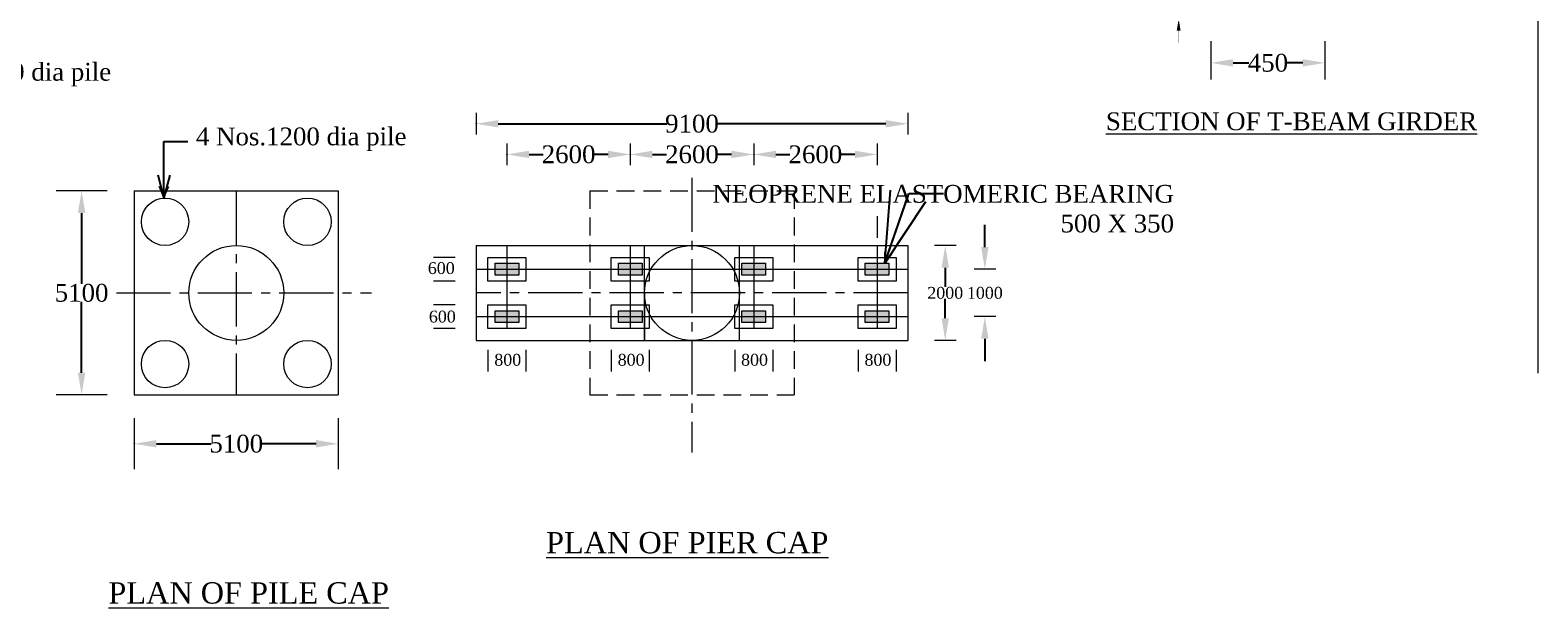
# Model space of a CAD drawing. Header units: millimetres. Extents: x -20950785 to 43207042, y -3207472 to 3168443.
# Tile 35 of 89: x 9388089 to 9451604, y -1179427 to -1155073. Entities that reach past the tile are written whole.
import ezdxf

# ---------------------------------------------------------------- set-up
doc = ezdxf.new("R2010")
doc.units = ezdxf.units.MM
doc.header["$LTSCALE"] = 60
doc.header["$MEASUREMENT"] = 0
for name, pattern in [('CENTER2', [28.575, 19.05, -3.175, 3.175, -3.175]), ('DOT2', [0.125, 0, -0.125]), ('HIDDEN', [0.375, 0.25, -0.125])]:
    doc.linetypes.add(name, pattern=pattern)
doc.layers.add('TEXT', color=7, linetype='Continuous')
doc.dimstyles.get("Standard").update_dxf_attribs({"dimtxt": 400, "dimasz": 215, "dimexe": 0.18, "dimexo": 0.0625, "dimgap": 0.09, "dimtad": 0, "dimtih": 1, "dimtoh": 1, "dimdec": 0, "dimzin": 4, "dimdsep": 46, "dimtxsty": 'Standard', "dimblk": 'OPEN90', "dimcen": 0, "dimadec": 0, "dimazin": 1, "dimtfac": 1, "dimtdec": 0, "dimtix": 1, "dimtofl": 0, "dimtmove": 0, "dimatfit": 3, "dimldrblk": 'OPEN30', "dimfxl": 1, "dimtolj": 1, "dimtzin": 0, "dimarcsym": 0})

# ---------------------------------------------------------------- blocks, each defined once
blk = doc.blocks.new('*D313')
at = {"color": 0, "linetype": 'Continuous', "lineweight": -2, "transparency": 16777216}
for p, q in [((9437833, -1156453), (9437833, -1156453)), ((9438768, -1156453), (9439431, -1156453)), ((9441698, -1156453), (9441035, -1156453)), ((9442633, -1156453), (9442633, -1156453))]:
    blk.add_line(p, q, dxfattribs=at)
for points in [[(9438768, -1156297), (9438768, -1156609), (9437833, -1156453)], [(9441698, -1156297), (9441698, -1156609), (9442633, -1156453)]]:
    blk.add_solid(points, dxfattribs=at)
at = {"layer": 'Defpoints', "color": 0, "linetype": 'Continuous', "lineweight": -2, "transparency": 16777216}
for p in [(9437833, -1156453), (9442633, -1156453), (9442633, -1156453)]:
    blk.add_point(p, dxfattribs=at)
at = {"color": 0, "linetype": 'Continuous', "lineweight": 9, "transparency": 16777216, "insert": (9440233, -1156453), "char_height": 500, "attachment_point": 5}
blk.add_mtext('\\A1;{\\fTimes New Roman|b0|i0|c0|p18;\\H1.5x;450}', dxfattribs=at)
blk = doc.blocks.new('*D353')
at = {"color": 0, "linetype": 'DOT2', "lineweight": -2, "ltscale": 2, "transparency": 16777216}
for p, q in [((9436473, -1152513), (9436473, -1152013)), ((9436473, -1153013), (9436473, -1153013)), ((9436473, -1154601), (9436473, -1154601)), ((9436473, -1155101), (9436473, -1155601))]:
    blk.add_line(p, q, dxfattribs=at)
for points in [[(9436389, -1152513), (9436556, -1152513), (9436473, -1153013)], [(9436389, -1155101), (9436556, -1155101), (9436473, -1154601)]]:
    blk.add_solid(points, dxfattribs=at)
at = {"layer": 'Defpoints', "color": 0, "linetype": 'DOT2', "lineweight": -2, "ltscale": 2, "transparency": 16777216}
for p in [(9436473, -1153013), (9436473, -1154601), (9436473, -1154601)]:
    blk.add_point(p, dxfattribs=at)
at = {"color": 0, "linetype": 'DOT2', "lineweight": 9, "ltscale": 2, "transparency": 16777216, "insert": (9436473, -1153807), "char_height": 500, "attachment_point": 5}
blk.add_mtext('\\A1;{\\fTimes New Roman|b0|i0|c0|p18;\\H1.5x;200}', dxfattribs=at)
blk = doc.blocks.new('*D341')
at = {"color": 0, "linetype": 'Continuous', "lineweight": -2, "transparency": 16777216}
for p, q in [((9426639, -1164152), (9426640, -1164152)), ((9426639, -1165087), (9426639, -1165897)), ((9426639, -1167216), (9426639, -1166406)), ((9426639, -1168151), (9426640, -1168151))]:
    blk.add_line(p, q, dxfattribs=at)
for points in [[(9426484, -1165087), (9426795, -1165087), (9426639, -1164152)], [(9426484, -1167216), (9426795, -1167216), (9426639, -1168151)]]:
    blk.add_solid(points, dxfattribs=at)
at = {"layer": 'Defpoints', "color": 0, "linetype": 'Continuous', "lineweight": -2, "transparency": 16777216}
for p in [(9426639, -1164152), (9426639, -1168151), (9426639, -1168151)]:
    blk.add_point(p, dxfattribs=at)
at = {"color": 0, "linetype": 'Continuous', "lineweight": 9, "transparency": 16777216, "insert": (9426639, -1166151), "char_height": 500, "attachment_point": 5}
blk.add_mtext('\\A1;{\\fTimes New Roman|b0|i0|c0|p18;2000}', dxfattribs=at)
blk = doc.blocks.new('*D342')
at = {"color": 0, "linetype": 'Continuous', "lineweight": -2, "transparency": 16777216}
for p, q in [((9428308, -1164217), (9428308, -1163282)), ((9428308, -1165152), (9428308, -1165152)), ((9428308, -1167151), (9428308, -1167151)), ((9428308, -1168086), (9428308, -1169021))]:
    blk.add_line(p, q, dxfattribs=at)
for points in [[(9428152, -1164217), (9428464, -1164217), (9428308, -1165152)], [(9428152, -1168086), (9428464, -1168086), (9428308, -1167151)]]:
    blk.add_solid(points, dxfattribs=at)
at = {"layer": 'Defpoints', "color": 0, "linetype": 'Continuous', "lineweight": -2, "transparency": 16777216}
for p in [(9428308, -1165152), (9428308, -1167151), (9428308, -1167151)]:
    blk.add_point(p, dxfattribs=at)
at = {"color": 0, "linetype": 'Continuous', "lineweight": 9, "transparency": 16777216, "insert": (9428308, -1166151), "char_height": 500, "attachment_point": 5}
blk.add_mtext('\\A1;{\\fTimes New Roman|b0|i0|c0|p18;1000}', dxfattribs=at)
blk = doc.blocks.new('*D318')
at = {"color": 0, "linetype": 'Continuous', "lineweight": -2, "transparency": 16777216}
for p, q in [((9408172, -1160296), (9408172, -1160313)), ((9409107, -1160313), (9409696, -1160313)), ((9412436, -1160313), (9411848, -1160313)), ((9413371, -1160313), (9413371, -1160313))]:
    blk.add_line(p, q, dxfattribs=at)
for points in [[(9409107, -1160157), (9409107, -1160469), (9408172, -1160313)], [(9412436, -1160157), (9412436, -1160469), (9413371, -1160313)]]:
    blk.add_solid(points, dxfattribs=at)
at = {"layer": 'Defpoints', "color": 0, "linetype": 'Continuous', "lineweight": -2, "transparency": 16777216}
for p in [(9408172, -1160296), (9408172, -1160313), (9413371, -1160313)]:
    blk.add_point(p, dxfattribs=at)
at = {"color": 0, "linetype": 'Continuous', "lineweight": 9, "transparency": 16777216, "insert": (9410772, -1160313), "char_height": 500, "attachment_point": 5}
blk.add_mtext('\\A1;{\\fTimes New Roman|b0|i0|c0|p18;\\H1.5x;2600}', dxfattribs=at)
blk = doc.blocks.new('*D319')
at = {"color": 0, "linetype": 'Continuous', "lineweight": -2, "transparency": 16777216}
for p, q in [((9413371, -1160296), (9413371, -1160313)), ((9414306, -1160313), (9414894, -1160313)), ((9417634, -1160313), (9417046, -1160313)), ((9418569, -1160313), (9418569, -1160313))]:
    blk.add_line(p, q, dxfattribs=at)
for points in [[(9414306, -1160157), (9414306, -1160469), (9413371, -1160313)], [(9417634, -1160157), (9417634, -1160469), (9418569, -1160313)]]:
    blk.add_solid(points, dxfattribs=at)
at = {"layer": 'Defpoints', "color": 0, "linetype": 'Continuous', "lineweight": -2, "transparency": 16777216}
for p in [(9413371, -1160296), (9413371, -1160313), (9418569, -1160313)]:
    blk.add_point(p, dxfattribs=at)
at = {"color": 0, "linetype": 'Continuous', "lineweight": 9, "transparency": 16777216, "insert": (9415970, -1160313), "char_height": 500, "attachment_point": 5}
blk.add_mtext('\\A1;{\\fTimes New Roman|b0|i0|c0|p18;\\H1.5x;2600}', dxfattribs=at)
blk = doc.blocks.new('*D320')
at = {"color": 0, "linetype": 'Continuous', "lineweight": -2, "transparency": 16777216}
for p, q in [((9418569, -1160296), (9418569, -1160313)), ((9419504, -1160313), (9420093, -1160313)), ((9422833, -1160313), (9422244, -1160313)), ((9423768, -1160313), (9423768, -1160313))]:
    blk.add_line(p, q, dxfattribs=at)
for points in [[(9419504, -1160157), (9419504, -1160469), (9418569, -1160313)], [(9422833, -1160157), (9422833, -1160469), (9423768, -1160313)]]:
    blk.add_solid(points, dxfattribs=at)
at = {"layer": 'Defpoints', "color": 0, "linetype": 'Continuous', "lineweight": -2, "transparency": 16777216}
for p in [(9418569, -1160296), (9418569, -1160313), (9423768, -1160313)]:
    blk.add_point(p, dxfattribs=at)
at = {"color": 0, "linetype": 'Continuous', "lineweight": 9, "transparency": 16777216, "insert": (9421169, -1160313), "char_height": 500, "attachment_point": 5}
blk.add_mtext('\\A1;{\\fTimes New Roman|b0|i0|c0|p18;\\H1.5x;2600}', dxfattribs=at)
blk = doc.blocks.new('*D321')
at = {"color": 0, "linetype": 'Continuous', "lineweight": -2, "transparency": 16777216}
for p, q in [((9406873, -1159002), (9406873, -1159019)), ((9407808, -1159019), (9414904, -1159019)), ((9424132, -1159019), (9417036, -1159019)), ((9425067, -1159019), (9425067, -1159019))]:
    blk.add_line(p, q, dxfattribs=at)
for points in [[(9407808, -1158863), (9407808, -1159174), (9406873, -1159019)], [(9424132, -1158863), (9424132, -1159174), (9425067, -1159019)]]:
    blk.add_solid(points, dxfattribs=at)
at = {"layer": 'Defpoints', "color": 0, "linetype": 'Continuous', "lineweight": -2, "transparency": 16777216}
for p in [(9406873, -1159002), (9406873, -1159019), (9425067, -1159019)]:
    blk.add_point(p, dxfattribs=at)
at = {"color": 0, "linetype": 'Continuous', "lineweight": 9, "transparency": 16777216, "insert": (9415970, -1159019), "char_height": 500, "attachment_point": 5}
blk.add_mtext('\\A1;{\\fTimes New Roman|b0|i0|c0|p18;\\H1.5x;9100}', dxfattribs=at)
blk = doc.blocks.new('*D323')
at = {"color": 0, "linetype": 'Continuous', "lineweight": -2, "transparency": 16777216}
for p, q in [((9390255, -1161853), (9390255, -1161853)), ((9390255, -1162788), (9390255, -1165770)), ((9390255, -1169515), (9390255, -1166533)), ((9390255, -1170450), (9390255, -1170450))]:
    blk.add_line(p, q, dxfattribs=at)
for points in [[(9390099, -1162788), (9390411, -1162788), (9390255, -1161853)], [(9390099, -1169515), (9390411, -1169515), (9390255, -1170450)]]:
    blk.add_solid(points, dxfattribs=at)
at = {"layer": 'Defpoints', "color": 0, "linetype": 'Continuous', "lineweight": -2, "transparency": 16777216}
for p in [(9390255, -1161853), (9390255, -1170450), (9390255, -1170450)]:
    blk.add_point(p, dxfattribs=at)
at = {"color": 0, "linetype": 'Continuous', "lineweight": 9, "transparency": 16777216, "insert": (9390255, -1166151), "char_height": 500, "attachment_point": 5}
blk.add_mtext('\\A1;{\\fTimes New Roman|b0|i0|c0|p18;\\H1.5x;5100}', dxfattribs=at)
blk = doc.blocks.new('*D324')
at = {"color": 0, "linetype": 'Continuous', "lineweight": -2, "transparency": 16777216}
for p, q in [((9392473, -1172492), (9392473, -1172509)), ((9393408, -1172509), (9395711, -1172509)), ((9400136, -1172509), (9397833, -1172509)), ((9401071, -1172509), (9401071, -1172509))]:
    blk.add_line(p, q, dxfattribs=at)
for points in [[(9393408, -1172353), (9393408, -1172665), (9392473, -1172509)], [(9400136, -1172353), (9400136, -1172665), (9401071, -1172509)]]:
    blk.add_solid(points, dxfattribs=at)
at = {"layer": 'Defpoints', "color": 0, "linetype": 'Continuous', "lineweight": -2, "transparency": 16777216}
for p in [(9392473, -1172492), (9392473, -1172509), (9401071, -1172509)]:
    blk.add_point(p, dxfattribs=at)
at = {"color": 0, "linetype": 'Continuous', "lineweight": 9, "transparency": 16777216, "insert": (9396772, -1172509), "char_height": 500, "attachment_point": 5}
blk.add_mtext('\\A1;{\\fTimes New Roman|b0|i0|c0|p18;\\H1.5x;5100}', dxfattribs=at)

msp = doc.modelspace()

# ---------------------------------------------------------------- hatches: boundary and pattern name
at = {"linetype": 'Continuous', "lineweight": 9}
h = msp.add_hatch(color=256, dxfattribs=at)
h.dxf.hatch_style = 1
h.paths.add_polyline_path([(9408172.5, -1164901.6), (9407672.6, -1164901.6), (9407672.6, -1165151.6), (9408172.5, -1165151.6)])
h.paths.add_polyline_path([(9408672.3, -1164901.6), (9408172.5, -1164901.6), (9408172.5, -1165151.6), (9408672.3, -1165151.6)])
h.paths.add_polyline_path([(9408672.3, -1165151.6), (9408172.5, -1165151.6), (9408172.5, -1165401.5), (9408672.3, -1165401.5)])
h.paths.add_polyline_path([(9408172.5, -1165151.6), (9407672.6, -1165151.6), (9407672.6, -1165401.5), (9408172.5, -1165401.5)])
h = msp.add_hatch(color=256, dxfattribs=at)
h.dxf.hatch_style = 1
h.paths.add_polyline_path([(9413370.9, -1164901.6), (9412871, -1164901.6), (9412871, -1165151.6), (9413370.9, -1165151.6)])
h.paths.add_polyline_path([(9413870.7, -1164901.6), (9413370.9, -1164901.6), (9413370.9, -1165151.6), (9413870.7, -1165151.6)])
h.paths.add_polyline_path([(9413870.7, -1165151.6), (9413370.9, -1165151.6), (9413370.9, -1165401.5), (9413870.7, -1165401.5)])
h.paths.add_polyline_path([(9413370.9, -1165151.6), (9412871, -1165151.6), (9412871, -1165401.5), (9413370.9, -1165401.5)])
h = msp.add_hatch(color=256, dxfattribs=at)
h.dxf.hatch_style = 1
h.paths.add_polyline_path([(9418569.3, -1164901.6), (9418069.5, -1164901.6), (9418069.5, -1165151.6), (9418569.3, -1165151.6)])
h.paths.add_polyline_path([(9419069.2, -1164901.6), (9418569.3, -1164901.6), (9418569.3, -1165151.6), (9419069.2, -1165151.6)])
h.paths.add_polyline_path([(9419069.2, -1165151.6), (9418569.3, -1165151.6), (9418569.3, -1165401.5), (9419069.2, -1165401.5)])
h.paths.add_polyline_path([(9418569.3, -1165151.6), (9418069.5, -1165151.6), (9418069.5, -1165401.5), (9418569.3, -1165401.5)])
h = msp.add_hatch(color=256, dxfattribs=at)
h.dxf.hatch_style = 1
h.paths.add_polyline_path([(9423767.7, -1164901.6), (9423267.9, -1164901.6), (9423267.9, -1165151.6), (9423767.7, -1165151.6)])
h.paths.add_polyline_path([(9424267.6, -1164901.6), (9423767.7, -1164901.6), (9423767.7, -1165151.6), (9424267.6, -1165151.6)])
h.paths.add_polyline_path([(9424267.6, -1165151.6), (9423767.7, -1165151.6), (9423767.7, -1165401.5), (9424267.6, -1165401.5)])
h.paths.add_polyline_path([(9423767.7, -1165151.6), (9423267.9, -1165151.6), (9423267.9, -1165401.5), (9423767.7, -1165401.5)])
h = msp.add_hatch(color=256, dxfattribs=at)
h.dxf.hatch_style = 1
h.paths.add_polyline_path([(9408172.5, -1166901), (9407672.6, -1166901), (9407672.6, -1167151), (9408172.5, -1167151)])
h.paths.add_polyline_path([(9408672.3, -1166901), (9408172.5, -1166901), (9408172.5, -1167151), (9408672.3, -1167151)])
h.paths.add_polyline_path([(9408672.3, -1167151), (9408172.5, -1167151), (9408172.5, -1167400.9), (9408672.3, -1167400.9)])
h.paths.add_polyline_path([(9408172.5, -1167151), (9407672.6, -1167151), (9407672.6, -1167400.9), (9408172.5, -1167400.9)])
h = msp.add_hatch(color=256, dxfattribs=at)
h.dxf.hatch_style = 1
h.paths.add_polyline_path([(9413370.9, -1166901), (9412871, -1166901), (9412871, -1167151), (9413370.9, -1167151)])
h.paths.add_polyline_path([(9413870.7, -1166901), (9413370.9, -1166901), (9413370.9, -1167151), (9413870.7, -1167151)])
h.paths.add_polyline_path([(9413870.7, -1167151), (9413370.9, -1167151), (9413370.9, -1167400.9), (9413870.7, -1167400.9)])
h.paths.add_polyline_path([(9413370.9, -1167151), (9412871, -1167151), (9412871, -1167400.9), (9413370.9, -1167400.9)])
h = msp.add_hatch(color=256, dxfattribs=at)
h.dxf.hatch_style = 1
h.paths.add_polyline_path([(9418569.3, -1166901), (9418069.5, -1166901), (9418069.5, -1167151), (9418569.3, -1167151)])
h.paths.add_polyline_path([(9419069.2, -1166901), (9418569.3, -1166901), (9418569.3, -1167151), (9419069.2, -1167151)])
h.paths.add_polyline_path([(9419069.2, -1167151), (9418569.3, -1167151), (9418569.3, -1167400.9), (9419069.2, -1167400.9)])
h.paths.add_polyline_path([(9418569.3, -1167151), (9418069.5, -1167151), (9418069.5, -1167400.9), (9418569.3, -1167400.9)])
h = msp.add_hatch(color=256, dxfattribs=at)
h.dxf.hatch_style = 1
h.paths.add_polyline_path([(9423767.7, -1166901), (9423267.9, -1166901), (9423267.9, -1167151), (9423767.7, -1167151)])
h.paths.add_polyline_path([(9424267.6, -1166901), (9423767.7, -1166901), (9423767.7, -1167151), (9424267.6, -1167151)])
h.paths.add_polyline_path([(9424267.6, -1167151), (9423767.7, -1167151), (9423767.7, -1167400.9), (9424267.6, -1167400.9)])
h.paths.add_polyline_path([(9423767.7, -1167151), (9423267.9, -1167151), (9423267.9, -1167400.9), (9423767.7, -1167400.9)])

# ---------------------------------------------------------------- linework, layer by layer
for p, q in [((9451604.5, -1102972.3, -6141.1), (9451604.5, -1169539.9, -6141.1)), ((9437833.2, -1155532.9), (9437833.2, -1157158.6)), ((9442633.2, -1155532.9), (9442633.2, -1157158.6)), ((9406872.8, -1158561.4), (9406872.8, -1159476.3)), ((9425067.3, -1158561.4), (9425067.3, -1159476.3)), ((9408172.5, -1159855.7), (9408172.5, -1160770.6)), ((9413370.9, -1159855.7), (9413370.9, -1160770.6)), ((9418569.3, -1159855.7), (9418569.3, -1160770.6)), ((9423767.7, -1159855.7), (9423767.7, -1160770.6)), ((9391332.4, -1161852.6), (9389177.4, -1161852.6)), ((9392473.1, -1161852.6), (9392473.1, -1170450)), ((9392473.1, -1161852.6), (9401070.5, -1161852.6)), ((9401070.5, -1161852.6), (9401070.5, -1170450)), ((9423767.7, -1162909.2), (9423767.7, -1163824)), ((9406872.8, -1164151.9), (9425067.3, -1164151.9)), ((9406872.8, -1164151.9), (9406872.8, -1168150.7)), ((9408172.5, -1164151.9), (9408172.5, -1167650.8)), ((9413370.9, -1164151.9), (9413370.9, -1167650.8)), ((9413970.7, -1168150.7), (9413970.7, -1164151.9)), ((9417969.5, -1168150.7), (9417969.5, -1164151.9)), ((9418569.3, -1164151.9), (9418569.3, -1167650.8)), ((9423767.7, -1164151.9), (9423767.7, -1167650.8)), ((9425067.3, -1164151.9), (9425067.3, -1168150.7)), ((9427096.8, -1164151.9), (9426182, -1164151.9)), ((9405988.8, -1164651.7), (9405074, -1164651.7)), ((9406872.8, -1165151.6), (9425067.3, -1165151.6)), ((9428765.7, -1165151.6), (9427850.8, -1165151.6)), ((9405988.8, -1165651.4), (9405074, -1165651.4)), ((9413970.7, -1166151.3), (9413970.7, -1168150.7)), ((9405988.8, -1166651.1), (9405074, -1166651.1)), ((9406872.8, -1167151), (9425067.3, -1167151)), ((9428765.7, -1167151), (9427850.8, -1167151)), ((9405988.8, -1167650.8), (9405074, -1167650.8)), ((9406872.8, -1168150.7), (9425067.3, -1168150.7)), ((9407372.7, -1168545.8), (9407372.7, -1169460.7)), ((9408972.2, -1168545.8), (9408972.2, -1169460.7)), ((9412571.1, -1168545.8), (9412571.1, -1169460.7)), ((9414170.6, -1168545.8), (9414170.6, -1169460.7)), ((9417769.6, -1168545.8), (9417769.6, -1169460.7)), ((9419369.1, -1168545.8), (9419369.1, -1169460.7)), ((9422968, -1168545.8), (9422968, -1169460.7)), ((9424567.5, -1168545.8), (9424567.5, -1169460.7)), ((9427096.8, -1168150.7), (9426182, -1168150.7)), ((9391332.4, -1170450), (9389177.4, -1170450)), ((9392473.1, -1170450), (9401070.5, -1170450)), ((9392473.1, -1171431.5), (9392473.1, -1173586.6)), ((9401070.5, -1171431.5), (9401070.5, -1173586.6))]:
    msp.add_line(p, q, dxfattribs=at)
at = {"linetype": 'Continuous', "lineweight": 9, "ltscale": 2}
for p, q in [((9393724, -1162123), (9393519.1, -1161666.7)), ((9393724, -1162123), (9393928.8, -1161666.7)), ((9424095.9, -1164901.6), (9424095.9, -1164422.1)), ((9424095.9, -1164901.6), (9424390.9, -1164523.6))]:
    msp.add_line(p, q, dxfattribs=at)
at = {"linetype": 'CENTER2', "lineweight": 9, "ltscale": 2}
for p, q in [((9415970.1, -1161292.9), (9415970.1, -1172874.9)), ((9396771.8, -1161852.6), (9396771.8, -1170450)), ((9391719.1, -1166151.3), (9402470.4, -1166151.3)), ((9425067.3, -1166151.3), (9406872.8, -1166151.3))]:
    msp.add_line(p, q, dxfattribs=at)
at = {"linetype": 'HIDDEN', "lineweight": 9, "ltscale": 50}
for p, q in [((9411671.4, -1161852.6), (9411671.4, -1170450)), ((9411671.4, -1161852.6), (9420268.8, -1161852.6)), ((9420268.8, -1161852.6), (9420268.8, -1170450)), ((9411671.4, -1170450), (9420268.8, -1170450))]:
    msp.add_line(p, q, dxfattribs=at)
at = {"linetype": 'Continuous', "lineweight": 9}
for points in [[(9407372.7, -1164651.7), (9408972.2, -1164651.7), (9408972.2, -1165651.4), (9407372.7, -1165651.4)], [(9412571.1, -1164651.7), (9414170.6, -1164651.7), (9414170.6, -1165651.4), (9412571.1, -1165651.4)], [(9417769.6, -1164651.7), (9419369.1, -1164651.7), (9419369.1, -1165651.4), (9417769.6, -1165651.4)], [(9422968, -1164651.7), (9424567.5, -1164651.7), (9424567.5, -1165651.4), (9422968, -1165651.4)], [(9407672.6, -1164901.6), (9408672.3, -1164901.6), (9408672.3, -1165401.5), (9407672.6, -1165401.5)], [(9412871, -1164901.6), (9413870.7, -1164901.6), (9413870.7, -1165401.5), (9412871, -1165401.5)], [(9418069.5, -1164901.6), (9419069.2, -1164901.6), (9419069.2, -1165401.5), (9418069.5, -1165401.5)], [(9423267.9, -1164901.6), (9424267.6, -1164901.6), (9424267.6, -1165401.5), (9423267.9, -1165401.5)], [(9407372.7, -1166651.1), (9408972.2, -1166651.1), (9408972.2, -1167650.8), (9407372.7, -1167650.8)], [(9412571.1, -1166651.1), (9414170.6, -1166651.1), (9414170.6, -1167650.8), (9412571.1, -1167650.8)], [(9417769.6, -1166651.1), (9419369.1, -1166651.1), (9419369.1, -1167650.8), (9417769.6, -1167650.8)], [(9422968, -1166651.1), (9424567.5, -1166651.1), (9424567.5, -1167650.8), (9422968, -1167650.8)], [(9407672.6, -1166901), (9408672.3, -1166901), (9408672.3, -1167400.9), (9407672.6, -1167400.9)], [(9412871, -1166901), (9413870.7, -1166901), (9413870.7, -1167400.9), (9412871, -1167400.9)], [(9418069.5, -1166901), (9419069.2, -1166901), (9419069.2, -1167400.9), (9418069.5, -1167400.9)], [(9423267.9, -1166901), (9424267.6, -1166901), (9424267.6, -1167400.9), (9423267.9, -1167400.9)]]:
    msp.add_lwpolyline(points, close=True, dxfattribs=at)
for centre in [(9393772.7, -1163152.2), (9399770.9, -1163152.2), (9393772.7, -1169150.3), (9399770.9, -1169150.3)]:
    msp.add_circle(centre, 999.7, dxfattribs=at)
at = {"linetype": 'Continuous', "lineweight": 9, "ltscale": 2000}
msp.add_circle((9396771.8, -1166151.3), 1999.4, dxfattribs=at)
at = {"linetype": 'Continuous', "lineweight": 9, "ltscale": 1000}
msp.add_circle((9415970.1, -1166151.3), 1999.4, dxfattribs=at)

# ---------------------------------------------------------------- texts
at = {"linetype": 'Continuous', "lineweight": 9, "attachment_point": 4, "rotation": 0.023016}
for s, insert, char_height in [('{\\fTimes New Roman|b0|i0|c0|p18;6 nos 1200 dia pile}', (9382880.4, -1156953.6), 750), ('{\\fTimes New Roman|b0|i0|c0|p18;4 Nos.1200 dia pile}', (9395070.3, -1159676.8), 750), ('{\\fTimes New Roman|b0|i0|c0|p18;600}', (9404841.6, -1165108.3), 500), ('{\\fTimes New Roman|b0|i0|c0|p18;600}', (9404885.6, -1167151.2), 500), ('{\\fTimes New Roman|b0|i0|c0|p18;800}', (9407642, -1168973.3), 500), ('{\\fTimes New Roman|b0|i0|c0|p18;800}', (9412840.4, -1168973.3), 500), ('{\\fTimes New Roman|b0|i0|c0|p18;800}', (9418038.9, -1168973.3), 500), ('{\\fTimes New Roman|b0|i0|c0|p18;800}', (9423237.3, -1168973.3), 500)]:
    msp.add_mtext(s, dxfattribs=dict(at, insert=insert, char_height=char_height))
at = {"linetype": 'Continuous', "lineweight": 9, "insert": (9433408.8, -1158540), "char_height": 780, "width": 19383.785, "attachment_point": 1}
msp.add_mtext('{\\fTimes New Roman|b0|i0|c0|p18;\\H0.96154x;\\LSECTION OF T-BEAM GIRDER \\fTimes New Roman|b0|i1|c0|p18;  \\Ftxt|c0; }                   ', dxfattribs=at)
at = {"linetype": 'Continuous', "lineweight": 9, "insert": (9436277.8, -1162604), "char_height": 750, "attachment_point": 6}
msp.add_mtext('{\\fTimes New Roman|b0|i0|c0|p18;NEOPRENE ELASTOMERIC BEARING\\P 500 X 350 }', dxfattribs=at)
at = {"layer": 'TEXT', "linetype": 'Continuous', "lineweight": 9, "char_height": 900, "width": 15471.463, "attachment_point": 1}
for s, insert in [('{\\fTimes New Roman|b0|i0|c0|p18;\\LPLAN OF PIER CAP}', (9409821.9, -1176227.9)), ('{\\fTimes New Roman|b0|i0|c0|p18;\\LPLAN OF PILE CAP}', (9391384.5, -1178347.1))]:
    msp.add_mtext(s, dxfattribs=dict(at, insert=insert))

# ---------------------------------------------------------------- dimensions: what is measured, and where the dimension line sits
at = {"linetype": 'DOT2', "lineweight": 9, "ltscale": 2}
dim = msp.add_linear_dim(base=(9436472.8, -1154600.8), p1=(9436472.8, -1153012.7), p2=(9436472.8, -1154600.8), angle=90, text='{\\fTimes New Roman|b0|i0|c0|p18;\\H1.5x;200}', dimstyle='Standard', override={"dimtxt": 500, "dimasz": 500, "dimfxl": 300}, dxfattribs=at)
dim.commit()
dim.dimension.update_dxf_attribs({"geometry": '*D353', "text_midpoint": (9436472.8, -1153806.7)})
at = {"linetype": 'Continuous', "lineweight": 9}
for base, p1, p2, text, picture, middle in [((9442633.2, -1156452.8), (9437833.2, -1156452.8), (9442633.2, -1156452.8), '{\\fTimes New Roman|b0|i0|c0|p18;\\H1.5x;450}', '*D313', (9440233.2, -1156452.8)), ((9406872.8, -1159018.7), (9425067.3, -1159018.7), (9406872.8, -1159002.1), '{\\fTimes New Roman|b0|i0|c0|p18;\\H1.5x;9100}', '*D321', (9415970.1, -1159018.7)), ((9408172.5, -1160313), (9413370.9, -1160313), (9408172.5, -1160296.4), '{\\fTimes New Roman|b0|i0|c0|p18;\\H1.5x;2600}', '*D318', (9410771.7, -1160313)), ((9413370.9, -1160313), (9418569.3, -1160313), (9413370.9, -1160296.4), '{\\fTimes New Roman|b0|i0|c0|p18;\\H1.5x;2600}', '*D319', (9415970.1, -1160313)), ((9418569.3, -1160313), (9423767.7, -1160313), (9418569.3, -1160296.4), '{\\fTimes New Roman|b0|i0|c0|p18;\\H1.5x;2600}', '*D320', (9421168.5, -1160313)), ((9392473.1, -1172508.9), (9401070.5, -1172508.9), (9392473.1, -1172492.3), '{\\fTimes New Roman|b0|i0|c0|p18;\\H1.5x;5100}', '*D324', (9396771.8, -1172508.9))]:
    dim = msp.add_linear_dim(base=base, p1=p1, p2=p2, text=text, dimstyle='Standard', override={"dimtxt": 500, "dimasz": 935, "dimfxl": 300}, dxfattribs=at)
    dim.commit()
    dim.dimension.update_dxf_attribs({"geometry": picture, "text_midpoint": middle})
for base, p1, p2, angle, text, picture, middle in [((9390254.9, -1170450), (9390254.9, -1161852.6), (9390254.9, -1170450), 270, '{\\fTimes New Roman|b0|i0|c0|p18;\\H1.5x;5100}', '*D323', (9390254.9, -1166151.3)), ((9428308.2, -1167151), (9428308.2, -1165151.6), (9428308.2, -1167151), 90, '{\\fTimes New Roman|b0|i0|c0|p18;1000}', '*D342', (9428308.2, -1166151.3)), ((9426639.4, -1168150.7), (9426639.4, -1164151.9), (9426639.4, -1168150.7), 90, '{\\fTimes New Roman|b0|i0|c0|p18;2000}', '*D341', (9426639.4, -1166151.3))]:
    dim = msp.add_linear_dim(base=base, p1=p1, p2=p2, angle=angle, text=text, dimstyle='Standard', override={"dimtxt": 500, "dimasz": 935, "dimfxl": 300}, dxfattribs=at)
    dim.commit()
    dim.dimension.update_dxf_attribs({"geometry": picture, "text_midpoint": middle})

# ---------------------------------------------------------------- leaders
for points, override in [([(9393724, -1162123), (9393724, -1159771.2), (9394726.2, -1159771.2)], {"dimtxt": 500, "dimasz": 935, "dimfxl": 300}), ([(9424095.9, -1164901.6), (9425107.8, -1161959.7), (9426571.5, -1161959.7)], {"dimtxt": 500, "dimasz": 3000, "dimfxl": 300})]:
    msp.add_leader(points, dimstyle='Standard', override=override, dxfattribs=at)

doc.saveas('drawing.dxf')
